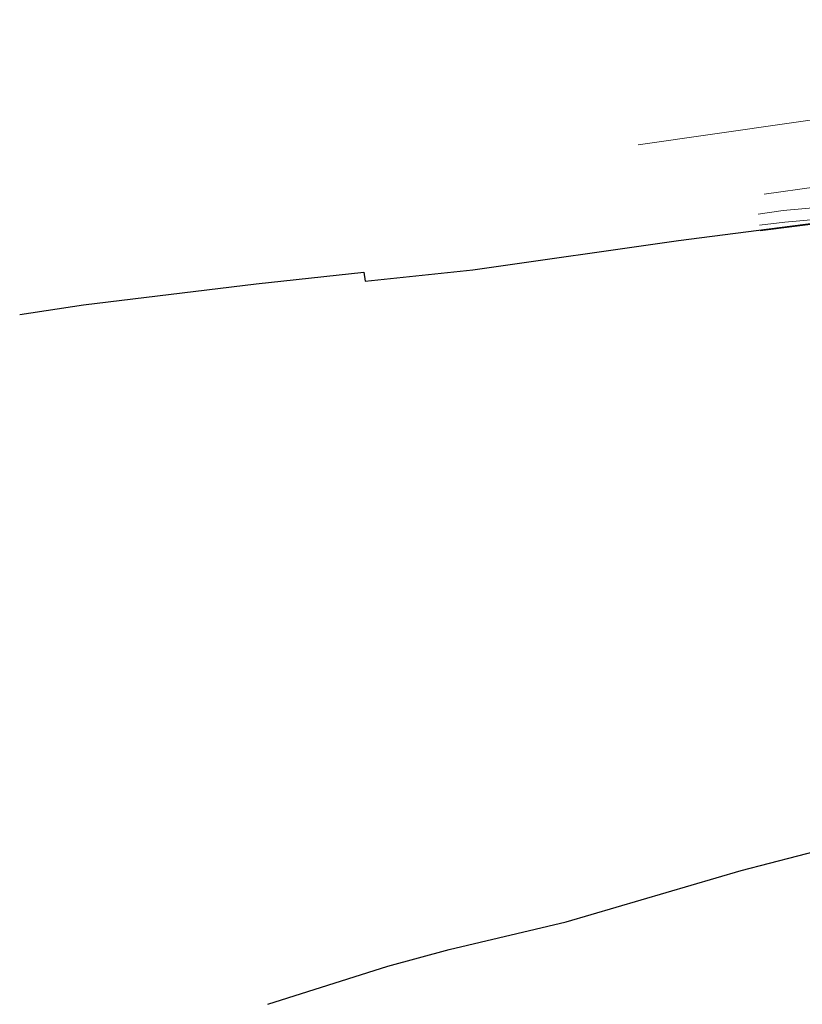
# Model space of a CAD drawing. Header units: metres. Extents: x 190798 to 192239, y 307689 to 310000.
# Tile 8 of 107: x 190827 to 190912, y 309245 to 309352. Entities that reach past the tile are written whole.
import ezdxf
from ezdxf.lldxf.tags import DXFTag

# ---------------------------------------------------------------- set-up
doc = ezdxf.new("R2010")
doc.units = ezdxf.units.M
doc.layers.add('PH-BEST-KADASTRALE-GRENS', color=150, linetype='KG-KADASTRAAL-SO')
doc.layers.add('PH-BEST-KANTVERHARDING', color=253, linetype='Continuous', lineweight=9)
doc.styles.get("Standard").update_dxf_attribs({"font": 'arial.ttf'})
tags = doc.linetypes.add('KG-KADASTRAAL-SO', pattern='A,5.5,-2,["K",Standard,S=1.8,R=0,X=0,Y=-0.9],-2,5.5,-2,[5,NLCS.SHX,S=0.75,R=0,X=0,Y=0],-2', length=19).pattern_tags.tags
tags[6] = DXFTag(74, 10)

msp = doc.modelspace()

# ---------------------------------------------------------------- linework, layer by layer
at = {"layer": 'PH-BEST-KADASTRALE-GRENS', "ltscale": 0.2, "flags": 128}
for points in [[(190826.93, 309320.01), (190833.86, 309321.05), (190852.64, 309323.34), (190864.37, 309324.59), (190864.48, 309323.63), (190876.2, 309324.86), (190898.56, 309328.06), (190914.64, 309330.12), (190933.28, 309331.24), (190939.62, 309332.05), (190957.02, 309334.72), (190960.08, 309335.34)], [(190853.92, 309244.95), (190866.98, 309249.1), (190873.62, 309250.9), (190886.34, 309253.92), (190905.4, 309259.5), (190930.03, 309265.89), (190951.35, 309271.1), (190969.59, 309275.96)]]:
    msp.add_lwpolyline(points, dxfattribs=at)
at = {"layer": 'PH-BEST-KANTVERHARDING', "color": 8}
for points in [[(191011.34, 309351.27), (191003.73, 309348.69), (190999.88, 309347.31), (190987.59, 309343.72), (190968.9, 309338.96), (190957.72, 309336.71), (190945.61, 309334.67), (190932.69, 309332.89), (190917.69, 309331.99), (190909.95, 309331.3), (190907.23, 309330.91)], [(191018.32, 309352.07), (191017.27, 309351.36), (191009.02, 309348.29), (190995.79, 309343.78), (190983.54, 309340.51), (190969.1, 309337.08), (190957.03, 309334.62), (190939.65, 309331.96), (190933.29, 309331.14), (190926.73, 309330.76), (190914.65, 309330.02), (190907.47, 309329.1)], [(191011.76, 309350.14), (191004.12, 309347.44), (191000.28, 309346.12), (190987.95, 309342.46), (190969.22, 309337.6), (190957.99, 309335.44), (190945.69, 309333.41), (190932.96, 309331.56), (190917.85, 309330.75), (190910.14, 309330.03), (190907.39, 309329.71)], [(190937.04, 309344.68), (190927.27, 309343.19), (190894.19, 309338.44)], [(190941.64, 309338.07), (190913.57, 309333.9), (190907.89, 309333.1)], [(191005.02, 309285.66), (190994.22, 309282.68), (190973.19, 309276.92), (190951.35, 309271.1), (190930.03, 309265.89), (190905.4, 309259.5), (190886.34, 309253.92), (190873.62, 309250.9)]]:
    msp.add_lwpolyline(points, dxfattribs=at)

doc.saveas('drawing.dxf')
